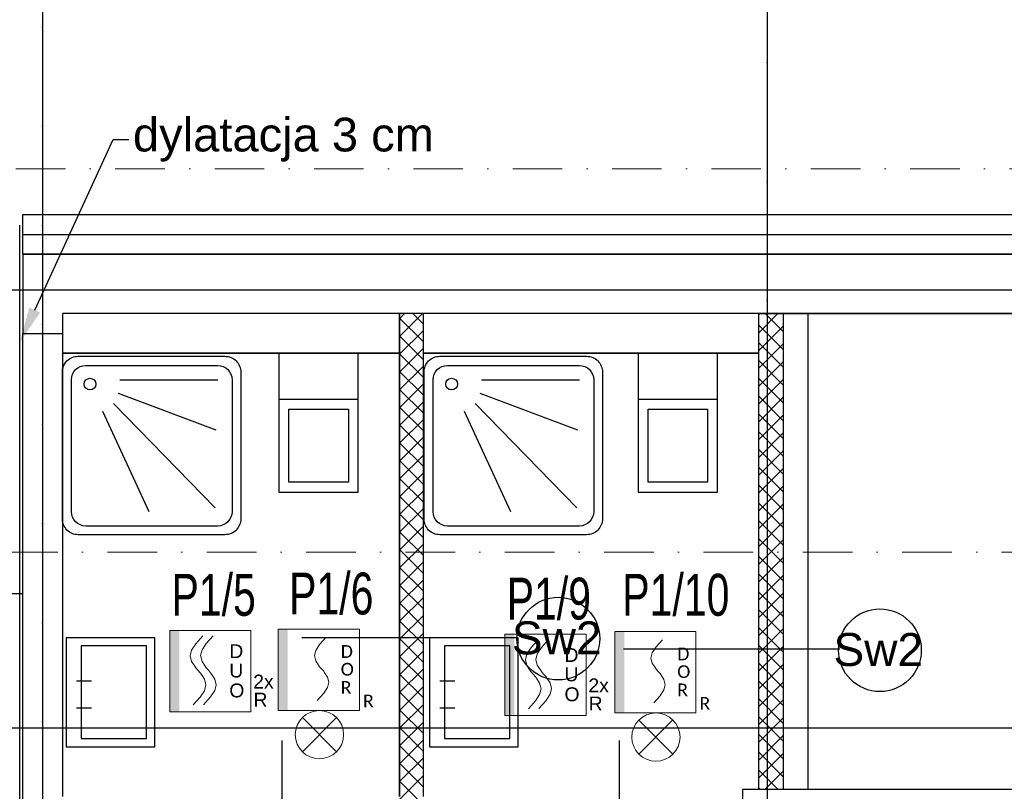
# Model space of a CAD drawing. Header units: millimetres. Extents: x -7023 to 53801, y 9849 to 33561.
# Tile 40 of 256: x 7809 to 8306, y 18890 to 19279. Entities that reach past the tile are written whole.
import ezdxf

# ---------------------------------------------------------------- set-up
doc = ezdxf.new("R2010")
doc.units = ezdxf.units.MM
doc.linetypes.add('DASHDOT', pattern=[1, 0.5, -0.25, 0, -0.25])
doc.linetypes.add('DASHDOTX2', pattern=[2, 1, -0.5, 0, -0.5])
doc.layers.get('0').update_dxf_attribs({"lineweight": 9})
doc.layers.add('.IE_podklad', color=252, linetype='Continuous')
for name, color, linetype, lineweight in [('PA_Instalacja pożarowa', 1, 'Continuous', 5), ('PA_Instalacja pożarowa_opis', 7, 'Continuous', 5), ('PROJEKT osie', 251, 'DASHDOTX2', 9)]:
    doc.layers.add(name, color=color, linetype=linetype, lineweight=lineweight)
doc.styles.add('AAT', font='calibri.ttf')
doc.styles.add('Opisowy', font='arial.ttf')
doc.styles.add('q-arch-ARIAL01', font='arial.ttf', dxfattribs={"width": 0.7})
doc.styles.get("Standard").update_dxf_attribs({"font": 'arial.ttf'})
doc.linetypes.add('ZIGZAG', pattern='A,0.00254,-5.08,[131,ltypeshp.shx,S=5.08,R=0,X=-5.08,Y=0],-10.16,[131,ltypeshp.shx,S=5.08,R=180,X=5.08,Y=0],-5.08', length=20.32254)

# ---------------------------------------------------------------- blocks, each defined once
blk = doc.blocks.new('OSIE DOMKU')
at = {"layer": 'PROJEKT osie', "ltscale": 25}
for p, q in [((-31428.02, 6226.99), (-31428.02, 4134.85)), ((-33194.97, 5466.65), (-29895.99, 5466.65)), ((-33194.97, 5405.65), (-30212.41, 5405.65)), ((-33194.97, 5184.65), (-29895.99, 5184.65))]:
    blk.add_line(p, q, dxfattribs=at)
at = {"layer": 'PROJEKT osie', "ltscale": 30}
blk.add_line((-31062.61, 6226.35), (-31062.61, 4137.08), dxfattribs=at)
blk = doc.blocks.new('*U72')
at = {"color": 1}
blk.add_wipeout([(-20.5, -20.5), (20.5, -20.5), (20.5, 20.5), (-20.5, 20.5)], dxfattribs=at)
at = {"lineweight": 5}
h = blk.add_hatch(color=1, dxfattribs=at)
h.paths.add_polyline_path([(-15.7, 0), (-15.7, 20.5), (-20.5, 20.5), (-20.5, 0)])
h.paths.add_polyline_path([(-15.7, -20.5), (-15.7, 0), (-20.5, 0), (-20.5, -20.5)])
at = {"color": 1, "linetype": 'Continuous', "lineweight": 5}
for p, q in [((-7.3, 13.76), (-3.78, 17.69)), ((-2.07, 13.86), (1.45, 17.79)), ((-10.11, 7.66), (-9.41, 10.54)), ((-9.41, 10.54), (-7.3, 13.76)), ((-4.89, 7.76), (-4.18, 10.63)), ((-4.18, 10.63), (-2.07, 13.86)), ((-9.41, 4.79), (-10.11, 7.66)), ((-4.18, 4.89), (-4.89, 7.76)), ((-7.84, 2.39), (-9.41, 4.79)), ((-7.3, 1.56), (-7.84, 2.39)), ((-6.18, 0.32), (-7.3, 1.56)), ((-6.18, 0.32), (-5.06, -0.93)), ((-2.61, 2.48), (-4.18, 4.89)), ((-2.07, 1.66), (-2.61, 2.48)), ((-0.95, 0.41), (-2.07, 1.66)), ((-0.95, 0.41), (0.16, -0.84)), ((-5.06, -0.93), (-4.52, -1.75)), ((-4.52, -1.75), (-2.95, -4.16)), ((-2.95, -4.16), (-2.25, -7.03)), ((0.16, -0.84), (0.7, -1.66)), ((0.7, -1.66), (2.27, -4.06)), ((2.27, -4.06), (2.98, -6.94)), ((-2.95, -9.9), (-5.06, -13.13)), ((-2.25, -7.03), (-2.95, -9.9)), ((2.27, -9.81), (0.16, -13.04)), ((2.98, -6.94), (2.27, -9.81)), ((-5.06, -13.13), (-8.58, -17.06)), ((0.16, -13.04), (-3.36, -16.97))]:
    blk.add_line(p, q, dxfattribs=at)
at = {"color": 1, "lineweight": 5}
blk.add_lwpolyline([(-20.5, 20.5), (20.5, 20.5), (20.5, -20.5), (-20.5, -20.5)], close=True, dxfattribs=at)
for s, p in [('D', (9.56, 6.52)), ('U', (9.56, -3.26)), ('2x', (21.62, -8.81)), ('O', (9.56, -13.29)), ('R', (21.74, -17.95))]:
    blk.add_text(s, height=7, dxfattribs=at).set_placement(p)
at = {"color": 1, "flags": 7}
blk.add_attdef('DUO-6046', (13.18, -19.1), '', height=0.7, dxfattribs=at)
blk = doc.blocks.new('WZ-31')
for points in [[(7.09, 7.13), (-7.11, -7.11)], [(7.11, -7.11), (-7.11, 7.11)]]:
    blk.add_lwpolyline(points)
blk.add_circle((0, 0), 10.06)
blk = doc.blocks.new('*U74')
at = {"lineweight": 5, "style": 'AAT'}
blk.add_text('R', height=6.41, dxfattribs=at).set_placement((22.28, -18.9))
blk.add_wipeout([(-20.5, -20.5), (20.5, -20.5), (20.5, 20.5), (-20.5, 20.5)])
at = {"lineweight": 5}
h = blk.add_hatch(color=256, dxfattribs=at)
h.paths.add_polyline_path([(-15.7, 0), (-15.7, 20.5), (-20.5, 20.5), (-20.5, 0)])
h.paths.add_polyline_path([(-15.7, -20.5), (-15.7, 0), (-20.5, 0), (-20.5, -20.5)])
for p, q in [((0.38, 12.77), (3.6, 16.37)), ((-1.55, 9.82), (0.38, 12.77)), ((-2.19, 7.19), (-1.55, 9.82)), ((-1.55, 4.56), (-2.19, 7.19)), ((-0.11, 2.36), (-1.55, 4.56)), ((0.38, 1.61), (-0.11, 2.36)), ((1.41, 0.47), (0.38, 1.61)), ((1.41, 0.47), (2.43, -0.68)), ((2.43, -0.68), (2.92, -1.43)), ((2.92, -1.43), (4.36, -3.63)), ((4.36, -3.63), (5.01, -6.26)), ((4.36, -8.89), (2.43, -11.84)), ((5.01, -6.26), (4.36, -8.89)), ((2.43, -11.84), (-0.79, -15.44))]:
    blk.add_line(p, q, dxfattribs=at)
blk.add_lwpolyline([(-20.5, 20.5), (20.5, 20.5), (20.5, -20.5), (-20.5, -20.5)], close=True, dxfattribs=at)
at = {"lineweight": 5, "style": 'AAT'}
for s, p in [('D', (11.03, 6.06)), ('O', (11.03, -2.89)), ('R', (11.03, -12.07))]:
    blk.add_text(s, height=6.41, dxfattribs=at).set_placement(p)

msp = doc.modelspace()

# ---------------------------------------------------------------- linework, layer by layer
at = {"layer": '.IE_podklad', "ltscale": 25}
for p, q in [((7821.06, 19964.01), (7821.06, 17871.88)), ((6054.1, 19142.68), (9036.66, 19142.68)), ((6054.1, 18921.68), (9353.09, 18921.68))]:
    msp.add_line(p, q, dxfattribs=at)
at = {"layer": '.IE_podklad', "ltscale": 30}
msp.add_line((8186.46, 19963.37), (8186.46, 17874.11), dxfattribs=at)
at = {"layer": '.IE_podklad', "linetype": 'ByBlock', "lineweight": -2}
msp.add_line((7856.59, 19218.43), (7864.59, 19218.43), dxfattribs=at)
at = {"layer": '.IE_podklad'}
for p, q in [((7811.06, 19160.61), (7811.06, 19180.61)), ((7811.06, 19180.61), (8912.06, 19180.61)), ((8900.06, 19160.61), (7811.06, 19160.61)), ((7811.06, 19160.61), (7811.06, 19120.61)), ((7811.06, 19160.61), (7836.06, 19160.61)), ((8206.99, 19160.61), (8181.99, 19160.61)), ((8181.99, 19130.61), (7831.06, 19130.61)), ((7831.06, 19130.61), (7831.06, 18887.11)), ((8182.06, 19130.61), (7836.06, 19130.61)), ((8001.06, 19128.07), (8003.59, 19130.61)), ((8001.06, 19119.09), (8012.57, 19130.61)), ((8013.06, 19116.35), (8001.06, 19128.35)), ((8013.06, 19125.33), (8007.78, 19130.61)), ((8013.06, 18887.11), (8013.06, 19130.61)), ((8181.99, 19130.61), (8181.99, 18890.61)), ((8181.99, 19129.8), (8182.8, 19130.61)), ((8181.99, 19120.82), (8191.78, 19130.61)), ((8194.49, 19121.52), (8185.4, 19130.61)), ((8194.49, 19130.5), (8194.38, 19130.61)), ((8194.49, 19130.61), (8194.49, 18890.61)), ((8518.06, 19130.61), (8207.06, 19130.61)), ((8001.06, 19110.11), (8013.06, 19122.11)), ((8194.49, 19112.54), (8181.99, 19125.03)), ((8181.99, 19111.84), (8194.49, 19124.33)), ((7811.06, 19120.61), (7831.06, 19120.61)), ((7811.06, 18521.18), (7811.06, 19120.61)), ((8013.06, 19107.37), (8001.06, 19119.37)), ((8001.06, 19101.13), (8013.06, 19113.13)), ((8194.49, 19103.56), (8181.99, 19116.05)), ((8181.99, 19102.86), (8194.49, 19115.35)), ((8013.06, 19098.39), (8001.06, 19110.39)), ((8194.49, 19094.58), (8181.99, 19107.07)), ((8181.99, 19093.88), (8194.49, 19106.37)), ((8001.06, 19092.15), (8013.06, 19104.15)), ((8013.06, 19089.41), (8001.06, 19101.41)), ((8194.49, 19085.6), (8181.99, 19098.09)), ((8181.99, 19084.9), (8194.49, 19097.39)), ((8001.06, 19083.17), (8013.06, 19095.17)), ((8013.06, 19080.43), (8001.06, 19092.43)), ((8194.49, 19076.62), (8181.99, 19089.11)), ((8181.99, 19075.92), (8194.49, 19088.41)), ((8001.06, 19074.19), (8013.06, 19086.19)), ((8013.06, 19071.45), (8001.06, 19083.45)), ((8001.06, 19065.21), (8013.06, 19077.21)), ((8194.49, 19067.64), (8181.99, 19080.13)), ((8181.99, 19066.93), (8194.49, 19079.43)), ((8013.06, 19062.47), (8001.06, 19074.47)), ((8001.06, 19056.23), (8013.06, 19068.23)), ((8194.49, 19058.66), (8181.99, 19071.15)), ((8181.99, 19057.95), (8194.49, 19070.45)), ((8013.06, 19053.49), (8001.06, 19065.49)), ((8194.49, 19049.68), (8181.99, 19062.17)), ((8001.06, 19047.25), (8013.06, 19059.25)), ((8181.99, 19048.97), (8194.49, 19061.47)), ((8013.06, 19044.51), (8001.06, 19056.51)), ((8194.49, 19040.7), (8181.99, 19053.19)), ((8181.99, 19039.99), (8194.49, 19052.49)), ((8001.06, 19038.27), (8013.06, 19050.27)), ((8013.06, 19035.53), (8001.06, 19047.53)), ((8194.49, 19031.72), (8181.99, 19044.21)), ((8181.99, 19031.01), (8194.49, 19043.51)), ((8001.06, 19029.29), (8013.06, 19041.29)), ((8013.06, 19026.55), (8001.06, 19038.55)), ((8001.06, 19020.31), (8013.06, 19032.31)), ((8194.49, 19022.74), (8181.99, 19035.23)), ((8181.99, 19022.03), (8194.49, 19034.53)), ((8013.06, 19017.57), (8001.06, 19029.57)), ((8001.06, 19011.33), (8013.06, 19023.33)), ((8194.49, 19013.76), (8181.99, 19026.25)), ((8181.99, 19013.05), (8194.49, 19025.55)), ((8013.06, 19008.59), (8001.06, 19020.59)), ((8194.49, 19004.78), (8181.99, 19017.27)), ((8001.06, 19002.35), (8013.06, 19014.35)), ((8181.99, 19004.07), (8194.49, 19016.57)), ((8013.06, 18999.61), (8001.06, 19011.61)), ((8194.49, 18995.8), (8181.99, 19008.29)), ((8181.99, 18995.09), (8194.49, 19007.59)), ((8001.06, 18993.37), (8013.06, 19005.37)), ((8013.06, 18990.63), (8001.06, 19002.63)), ((8194.49, 18986.81), (8181.99, 18999.31)), ((8181.99, 18986.11), (8194.49, 18998.61)), ((8001.06, 18984.39), (8013.06, 18996.39)), ((8013.06, 18981.65), (8001.06, 18993.65)), ((7756.41, 18989.38), (7810.91, 18989.38)), ((8001.06, 18975.41), (8013.06, 18987.41)), ((8194.49, 18977.83), (8181.99, 18990.33)), ((8181.99, 18977.13), (8194.49, 18989.63)), ((8013.06, 18972.67), (8001.06, 18984.67)), ((8001.06, 18966.43), (8013.06, 18978.43)), ((8194.49, 18968.85), (8181.99, 18981.35)), ((8181.99, 18968.15), (8194.49, 18980.65)), ((8013.06, 18963.69), (8001.06, 18975.69)), ((8194.49, 18959.87), (8181.99, 18972.37)), ((8001.06, 18957.45), (8013.06, 18969.45)), ((8181.99, 18959.17), (8194.49, 18971.67)), ((8013.06, 18954.71), (8001.06, 18966.71)), ((8194.49, 18950.89), (8181.99, 18963.39)), ((8181.99, 18950.19), (8194.49, 18962.69)), ((8001.06, 18948.47), (8013.06, 18960.47)), ((8013.06, 18945.73), (8001.06, 18957.73)), ((8194.49, 18941.91), (8181.99, 18954.41)), ((8181.99, 18941.21), (8194.49, 18953.71)), ((8001.06, 18939.49), (8013.06, 18951.49)), ((8013.06, 18936.75), (8001.06, 18948.75)), ((7838.2, 18945.41), (7845.7, 18945.41)), ((8001.06, 18930.51), (8013.06, 18942.51)), ((8021.39, 18945.41), (8028.89, 18945.41)), ((8194.49, 18932.93), (8181.99, 18945.43)), ((8181.99, 18932.23), (8194.49, 18944.73)), ((8013.06, 18927.77), (8001.06, 18939.77)), ((8001.06, 18921.53), (8013.06, 18933.53)), ((8194.49, 18923.95), (8181.99, 18936.45)), ((8181.99, 18923.25), (8194.49, 18935.75)), ((7838.2, 18931.72), (7845.7, 18931.72)), ((8013.06, 18918.79), (8001.06, 18930.79)), ((8021.39, 18931.72), (8028.89, 18931.72)), ((8001.06, 18912.55), (8013.06, 18924.55)), ((8194.49, 18914.97), (8181.99, 18927.47)), ((8181.99, 18914.27), (8194.49, 18926.77)), ((8013.06, 18909.8), (8001.06, 18921.8)), ((8194.49, 18905.99), (8181.99, 18918.49)), ((8181.99, 18905.29), (8194.49, 18917.78)), ((7941.78, 18803.08), (7941.78, 18915.27)), ((8001.06, 18903.57), (8013.06, 18915.57)), ((8013.06, 18900.82), (8001.06, 18912.82)), ((8112, 18803.08), (8112, 18915.27)), ((8194.49, 18897.01), (8181.99, 18909.51)), ((8181.99, 18896.31), (8194.49, 18908.8)), ((8001.06, 18894.59), (8013.06, 18906.59)), ((8013.06, 18891.84), (8001.06, 18903.84)), ((8191.91, 18890.61), (8181.99, 18900.53)), ((8185.27, 18890.61), (8194.49, 18899.82)), ((7992.78, 18877.32), (8013.06, 18897.6)), ((8020.81, 18875.11), (8001.06, 18894.86)), ((8535.02, 18890.61), (8173.96, 18890.61)), ((8173.96, 18890.61), (8173.96, 18557.89)), ((8182.93, 18890.61), (8181.99, 18891.55)), ((8194.25, 18890.61), (8194.49, 18890.84))]:
    msp.add_line(p, q, dxfattribs=at)
at = {"layer": '.IE_podklad', "linetype": 'ZIGZAG', "ltscale": 0.1}
msp.add_line((7809.48, 18521.2), (7809.54, 19175.18), dxfattribs=at)
at = {"layer": '.IE_podklad', "linetype": 'ZIGZAG'}
msp.add_line((7811.06, 19170.61), (8912.06, 19170.61), dxfattribs=at)
at = {"layer": '.IE_podklad', "lineweight": 35}
for p, q in [((8900.06, 19160.61), (7835.99, 19160.61)), ((8206.99, 19160.61), (8181.99, 19160.61)), ((8001.06, 19130.61), (8001.06, 18887.11)), ((8181.99, 19130.61), (8194.49, 19130.61)), ((8206.99, 19130.61), (8194.49, 19130.61)), ((8194.49, 19130.61), (8194.49, 19130.61)), ((8518.06, 19130.61), (8206.99, 19130.61)), ((8000.49, 19110.61), (7830.99, 19110.61)), ((8181.99, 19110.61), (8012.99, 19110.61))]:
    msp.add_line(p, q, dxfattribs=at)
at = {"layer": '.IE_podklad', "ltscale": 0.5}
msp.add_line((8206.99, 19130.61), (8206.99, 18890.61), dxfattribs=at)
at = {"layer": '.IE_podklad', "linetype": 'DASHDOT', "lineweight": 13, "ltscale": 50}
msp.add_line((6050.17, 19010.35), (8608.47, 19010.35), dxfattribs=at)
at = {"layer": '.IE_podklad', "linetype": 'ByBlock', "lineweight": -2}
msp.add_lwpolyline([(7817.05, 19132.44), (7856.59, 19218.43)], dxfattribs=at)
at = {"layer": '.IE_podklad'}
for points in [[(7920.99, 19101.11), (7920.99, 19027.11, -0.414214), (7912.99, 19019.11), (7838.99, 19019.11, -0.414214), (7830.99, 19027.11), (7830.99, 19101.11, -0.414214), (7838.99, 19109.11), (7912.99, 19109.11, -0.414214)], [(8103.37, 19101.11), (8103.37, 19027.11, -0.414214), (8095.37, 19019.11), (8021.37, 19019.11, -0.414214), (8013.37, 19027.11), (8013.37, 19101.11, -0.414214), (8021.37, 19109.11), (8095.37, 19109.11, -0.414214)], [(7916.56, 19097.29), (7916.56, 19030.69, -0.414214), (7909.36, 19023.49), (7842.76, 19023.49, -0.414214), (7835.56, 19030.69), (7835.56, 19097.29, -0.414214), (7842.76, 19104.49), (7909.36, 19104.49, -0.414214)], [(8098.94, 19097.29), (8098.94, 19030.69, -0.414214), (8091.74, 19023.49), (8025.14, 19023.49, -0.414214), (8017.94, 19030.69), (8017.94, 19097.29, -0.414214), (8025.14, 19104.49), (8091.74, 19104.49, -0.414214)]]:
    msp.add_lwpolyline(points, format="xyb", close=True, dxfattribs=at)
for points in [[(7980.21, 19040.61), (7980.21, 19110.61), (7940.21, 19110.61), (7940.21, 19040.61)], [(7940.21, 19110.61), (7940.21, 19087.51), (7980.21, 19087.51), (7980.21, 19110.61)], [(8161.36, 19040.61), (8161.36, 19110.61), (8121.36, 19110.61), (8121.36, 19040.61)], [(8121.36, 19110.61), (8121.36, 19087.51), (8161.36, 19087.51), (8161.36, 19110.61)], [(7945.21, 19045.61), (7945.21, 19082.51), (7975.21, 19082.51), (7975.21, 19045.61)], [(8126.36, 19045.61), (8126.36, 19082.51), (8156.36, 19082.51), (8156.36, 19045.61)], [(7832.96, 18967.15), (7832.96, 18912.15), (7877.63, 18912.15), (7877.63, 18967.15)], [(7840.46, 18962.99), (7840.46, 18916.32), (7873.46, 18916.32), (7873.46, 18962.99)]]:
    msp.add_lwpolyline(points, close=True, dxfattribs=at)
for points in [[(7859.91, 19097.18), (7909.42, 19097.18)], [(8042.28, 19097.18), (8091.8, 19097.18)], [(7859.21, 19090.54), (7908.37, 19072.04)], [(8041.59, 19090.54), (8090.75, 19072.04)], [(7851.19, 19081.46), (7874.55, 19030.84)], [(7856.77, 19085.3), (7908.02, 19032.59)], [(8033.57, 19081.46), (8056.93, 19030.84)], [(8039.14, 19085.3), (8090.4, 19032.59)]]:
    msp.add_lwpolyline(points, dxfattribs=at)
for centre, radius in [((7844.91, 19095.08), 2.96), ((8027.29, 19095.08), 2.96), ((8243.27, 18960.83), 20.85)]:
    msp.add_circle(centre, radius, dxfattribs=at)
msp.add_solid([(7819.78, 19131.19), (7809.53, 19116.09), (7814.33, 19133.7)], dxfattribs=at)

# ---------------------------------------------------------------- block references
msp.add_blockref('OSIE DOMKU', (39249.07, 13737.03), dxfattribs=at)
at = {"layer": 'PA_Instalacja pożarowa', "xscale": 1.21, "yscale": 1.21, "zscale": 1.21, "rotation": 360}
for p in [(7960.64, 18918.24), (8130.32, 18917.02)]:
    msp.add_blockref('WZ-31', p, dxfattribs=at)

# ---------------------------------------------------------------- texts
at = {"layer": '.IE_podklad', "linetype": 'Continuous', "style": 'Opisowy'}
msp.add_text('Sw2', height=16.64, dxfattribs=at).set_placement((8219.85, 18952.87))
at = {"layer": '.IE_podklad', "insert": (7866.59, 19229.43), "char_height": 17, "attachment_point": 1}
msp.add_mtext('dylatacja 3 cm', dxfattribs=at)
at = {"layer": 'PA_Instalacja pożarowa_opis', "style": 'q-arch-ARIAL01', "width": 0.7}
for s, p in [('P1/6', (7945.34, 18978.87, 0)), ('P1/10', (8113.36, 18978.22, 0))]:
    msp.add_text(s, height=21.14, dxfattribs=at).set_placement(p)

# ---------------------------------------------------------------- next in the draw order: block references
at = {"layer": 'PA_Instalacja pożarowa', "rotation": 360}
for name, p in [('*U72', (7905.61, 18950.33)), ('*U74', (7960.34, 18950.93)), ('*U72', (8074.64, 18948.41)), ('*U74', (8130.02, 18949.71))]:
    msp.add_blockref(name, p, dxfattribs=at)

# ---------------------------------------------------------------- next in the draw order: linework, layer by layer
at = {"layer": '.IE_podklad'}
for p, q in [((8060.82, 18967.15), (7951.82, 18967.15)), ((8222.99, 18961.3), (8113.99, 18961.3))]:
    msp.add_line(p, q, dxfattribs=at)
for points in [[(8016.15, 18967.15), (8016.15, 18912.15), (8060.82, 18912.15), (8060.82, 18967.15)], [(8023.65, 18962.99), (8023.65, 18916.32), (8056.65, 18916.32), (8056.65, 18962.99)]]:
    msp.add_lwpolyline(points, close=True, dxfattribs=at)
msp.add_circle((8081.1, 18966.68), 20.85, dxfattribs=at)

# ---------------------------------------------------------------- next in the draw order: texts
at = {"layer": '.IE_podklad', "linetype": 'Continuous', "style": 'Opisowy'}
msp.add_text('Sw2', height=16.64, dxfattribs=at).set_placement((8057.68, 18958.73))
at = {"layer": 'PA_Instalacja pożarowa_opis', "style": 'q-arch-ARIAL01', "width": 0.7}
for s, p in [('P1/5', (7886.04, 18978.22, 0)), ('P1/9', (8055.06, 18976.29, 0))]:
    msp.add_text(s, height=21.14, dxfattribs=at).set_placement(p)

doc.saveas('drawing.dxf')
